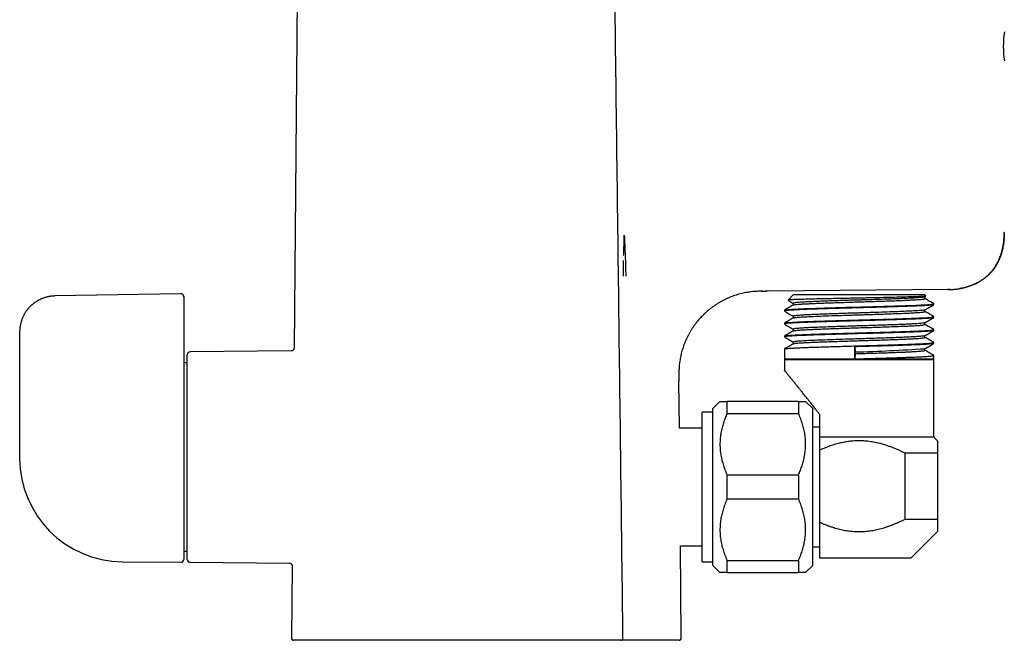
# Model space of a CAD drawing. Header units: millimetres. Extents: x 8 to 823, y 12 to 829.
# Tile 12 of 22: x 155 to 293, y 491 to 578. Entities that reach past the tile are written whole.
import ezdxf

# ---------------------------------------------------------------- set-up
doc = ezdxf.new("R2010")
doc.units = ezdxf.units.MM

msp = doc.modelspace()

# ---------------------------------------------------------------- linework, layer by layer
at = {"color": 7, "linetype": 'Continuous', "lineweight": 30}
for p, q in [((193.48, 584.2), (193.03, 532.23)), ((292.55, 548.44), (292.52, 548.44)), ((239.2, 542.34), (239.2, 544.51)), ((177.17, 539.86), (159.49, 539.55)), ((259.49, 540.22), (259.11, 540.22)), ((284.64, 540.44), (259.49, 540.22)), ((263.05, 539.76), (262.26, 538.98)), ((263.05, 539.76), (272.22, 539.76)), ((272.22, 539.76), (281.4, 539.76)), ((281.59, 539.57), (281.4, 539.76)), ((285, 540.45), (284.64, 540.44)), ((177.57, 539.46), (177.57, 537.44)), ((263, 538.53), (263, 538.28)), ((281.43, 539.41), (281.58, 539.5)), ((281.45, 539.18), (281.45, 539.43)), ((282.7, 538.46), (282.65, 538.49)), ((282.7, 538.34), (282.7, 538.46)), ((177.57, 537.44), (177.57, 533.07)), ((261.75, 537.55), (261.75, 537.43)), ((281.45, 537.37), (281.45, 537.61)), ((261.75, 535.74), (261.75, 535.62)), ((263, 536.71), (263, 536.47)), ((281.45, 535.55), (281.45, 535.8)), ((282.7, 536.53), (282.7, 536.65)), ((154.57, 534.55), (154.57, 524.18)), ((263, 534.9), (263, 534.65)), ((282.7, 534.71), (282.7, 534.83)), ((261.75, 533.93), (261.75, 533.81)), ((263, 533.09), (263, 532.84)), ((281.45, 533.74), (281.45, 533.98)), ((282.7, 532.9), (282.7, 533.02)), ((178.07, 502.61), (178.07, 531.31)), ((192.63, 531.84), (178.47, 531.71)), ((193.03, 532.23), (193.03, 532.23)), ((261.75, 532.11), (261.75, 530.81)), ((271.61, 530.76), (271.61, 532.43)), ((271.61, 532.43), (271.68, 531.71)), ((271.68, 531.46), (271.61, 530.74)), ((271.68, 531.46), (271.68, 531.71)), ((281.45, 531.93), (281.45, 532.17)), ((177.57, 530.78), (177.57, 502.61)), ((178.07, 530.16), (177.57, 530.16)), ((261.75, 530.76), (261.75, 530.66)), ((261.75, 530.76), (271.61, 530.76)), ((261.75, 530.66), (261.75, 529.14)), ((261.75, 530.66), (272.22, 530.66)), ((271.61, 530.74), (271.61, 530.76)), ((271.61, 530.76), (271.61, 530.76)), ((272.22, 530.66), (282.7, 530.66)), ((272.56, 530.76), (272.61, 530.76)), ((272.61, 530.76), (282.7, 530.76)), ((282.7, 530.81), (282.7, 531.2)), ((282.7, 530.66), (282.7, 530.76)), ((282.7, 519.76), (282.7, 530.66)), ((247.04, 521.01), (246.98, 527.61)), ((252.72, 524.76), (251.72, 523.76)), ((253.72, 523.09), (253.72, 524.76)), ((263.72, 524.76), (253.72, 524.76)), ((263.72, 524.76), (263.72, 523.09)), ((265.72, 523.76), (264.72, 524.76)), ((251.72, 523.24), (250.22, 523.24)), ((250.22, 522.44), (250.22, 523.24)), ((251.72, 512.76), (251.72, 523.76)), ((253.72, 523.09), (263.72, 523.09)), ((265.72, 512.76), (265.72, 523.76)), ((250.22, 502.28), (250.22, 522.44)), ((266.72, 519.76), (266.72, 522.9)), ((250.22, 521.01), (247.04, 521.01)), ((266.72, 521.16), (265.72, 521.16)), ((282.7, 519.76), (266.72, 519.76)), ((283.22, 519.24), (282.7, 519.76)), ((266.72, 507.81), (266.72, 517.94)), ((154.57, 516.97), (154.57, 516.79)), ((283.22, 517.49), (278.67, 517.49)), ((278.67, 508.26), (278.67, 517.49)), ((283.22, 517.49), (283.22, 508.26)), ((263.72, 514.43), (253.72, 514.43)), ((253.72, 511.09), (253.72, 514.43)), ((263.72, 514.43), (263.72, 511.09)), ((251.72, 501.76), (251.72, 512.76)), ((265.72, 501.76), (265.72, 512.76)), ((253.72, 511.09), (263.72, 511.09)), ((278.67, 508.26), (283.22, 508.26)), ((279.47, 502.76), (283.22, 506.51)), ((177.57, 503.76), (178.07, 503.76)), ((247.18, 504.51), (250.22, 504.51)), ((247.29, 491.56), (247.18, 504.51)), ((265.72, 504.36), (266.72, 504.36)), ((263.72, 502.43), (253.72, 502.43)), ((253.72, 500.76), (253.72, 502.43)), ((263.72, 502.43), (263.72, 500.76)), ((279.47, 502.76), (266.72, 502.76)), ((168.95, 502.29), (168.95, 502.29)), ((168.99, 502.29), (177.17, 502.21)), ((178.47, 502.21), (192.37, 502.09)), ((192.76, 501.69), (192.67, 491.56)), ((192.76, 501.69), (192.76, 501.69)), ((250.22, 502.28), (251.72, 502.28)), ((251.72, 501.76), (252.72, 500.76)), ((264.72, 500.76), (265.72, 501.76)), ((253.72, 500.76), (263.72, 500.76)), ((239.13, 491.57), (239.13, 491.57)), ((238.8, 491.26), (192.97, 491.26)), ((239.91, 491.26), (238.84, 491.26)), ((246.99, 491.26), (239.91, 491.26))]:
    msp.add_line(p, q, dxfattribs=at)
at = {"color": 7, "linetype": 'Continuous', "lineweight": 30, "flags": 128}
msp.add_lwpolyline([(154.57, 524.18), (154.57, 520.14), (154.57, 516.96)], dxfattribs=at)
at = {"color": 7, "linetype": 'Continuous', "lineweight": 30}
for centre, radius, start, end in [((306.48, 574.56), 14.05, 171.6121, 188.3895), ((178.47, 531.31), 0.4, 90.5, 180), ((265.19, 775.8), 244.18, 271.5249, 273.8145), ((169.07, 516.79), 14.5, 180, 269.5), ((177.17, 502.61), 0.4, 269.5, 0), ((178.47, 502.61), 0.4, 180, 269.5), ((192.97, 491.56), 0.3, 179.5, 270), ((246.99, 491.56), 0.3, 270, 0.5)]:
    msp.add_arc(centre, radius, start, end, dxfattribs=at)
for points, knots in [([(239.13, 491.57), (238.94, 506.79), (238.56, 537.67), (238.17, 568.55), (237.97, 584.21)], [0, 0, 0, 0, 0.493069, 1, 1, 1, 1]), ([(239.22, 545.22), (239.23, 545.49), (239.25, 546.02), (239.28, 546.68), (239.3, 547.18), (239.31, 547.52), (239.31, 547.79), (239.31, 547.96), (239.31, 548.04), (239.31, 548.08), (239.31, 548.1)], [0, 0, 0, 0, 0.28, 0.560001, 0.6832, 0.806399, 0.914815, 0.962519, 0.983508, 1, 1, 1, 1]), ([(239.31, 548.1), (239.35, 547.13), (239.42, 545.7), (239.49, 543.78), (239.51, 542.83), (239.52, 542.35)], [0, 0, 0, 0, 0.502066, 0.750958, 1, 1, 1, 1]), ([(284.67, 540.44), (284.67, 540.44), (284.68, 540.44), (284.69, 540.44), (284.71, 540.44), (284.73, 540.44), (284.75, 540.44), (284.76, 540.44), (284.78, 540.44), (284.81, 540.44), (284.83, 540.45), (284.86, 540.45), (284.9, 540.45), (284.94, 540.45), (285, 540.45), (285.09, 540.45), (285.2, 540.46), (285.33, 540.47), (285.47, 540.48), (285.62, 540.49), (285.8, 540.51), (285.99, 540.53), (286.17, 540.56), (286.36, 540.59), (286.54, 540.62), (286.75, 540.67), (286.99, 540.72), (287.25, 540.79), (287.52, 540.87), (287.78, 540.96), (288.04, 541.05), (288.28, 541.15), (288.52, 541.26), (288.76, 541.38), (288.96, 541.49), (289.12, 541.59), (289.26, 541.67), (289.4, 541.76), (289.54, 541.85), (289.67, 541.95), (289.81, 542.06), (289.95, 542.17), (290.09, 542.29), (290.23, 542.41), (290.37, 542.54), (290.51, 542.68), (290.65, 542.84), (290.8, 543), (290.94, 543.18), (291.08, 543.36), (291.21, 543.55), (291.34, 543.74), (291.46, 543.95), (291.58, 544.16), (291.7, 544.39), (291.81, 544.62), (291.92, 544.87), (292.02, 545.13), (292.11, 545.39), (292.19, 545.64), (292.26, 545.89), (292.32, 546.15), (292.38, 546.42), (292.43, 546.69), (292.47, 546.98), (292.5, 547.26), (292.53, 547.54), (292.55, 547.84), (292.56, 548.14), (292.56, 548.34), (292.56, 548.44)], [0, 0, 0, 0, 0.001372, 0.006265, 0.010502, 0.013268, 0.015704, 0.017843, 0.019734, 0.021452, 0.023662, 0.026043, 0.028662, 0.032054, 0.035774, 0.043233, 0.05173, 0.062676, 0.073347, 0.083692, 0.099392, 0.114297, 0.128551, 0.142981, 0.15772, 0.172763, 0.19345, 0.214663, 0.236367, 0.25801, 0.279371, 0.300085, 0.320548, 0.34077, 0.360763, 0.37363, 0.38641, 0.399105, 0.41172, 0.424545, 0.438253, 0.452871, 0.466409, 0.480647, 0.495589, 0.511239, 0.527607, 0.544699, 0.56253, 0.581112, 0.598414, 0.616346, 0.634924, 0.654164, 0.674084, 0.694331, 0.715272, 0.736928, 0.75932, 0.778912, 0.799062, 0.819783, 0.841086, 0.862983, 0.885487, 0.907267, 0.929603, 0.9525, 0.975965, 1, 1, 1, 1]), ([(292.57, 548.44), (292.57, 548.21), (292.56, 547.74), (292.5, 547.05), (292.39, 546.38), (292.23, 545.73), (292.03, 545.11), (291.86, 544.71), (291.77, 544.51)], [0, 0, 0, 0, 0.174169, 0.345344, 0.513431, 0.678452, 0.840552, 1, 1, 1, 1]), ([(291.77, 544.51), (291.73, 544.42), (291.64, 544.24), (291.49, 543.98), (291.34, 543.73), (291.18, 543.48), (291, 543.25), (290.82, 543.02), (290.63, 542.8), (290.43, 542.59), (290.22, 542.39), (290.01, 542.2), (289.78, 542.02), (289.54, 541.84), (289.29, 541.68), (289.04, 541.53), (288.77, 541.38), (288.5, 541.25), (288.23, 541.13), (287.94, 541.01), (287.65, 540.91), (287.36, 540.82), (287.05, 540.74), (286.75, 540.66), (286.51, 540.62), (286.38, 540.6), (286.36, 540.59)], [0, 0, 0, 0, 0.0430852, 0.0859096, 0.1285054, 0.1709074, 0.2131526, 0.2545288, 0.2958297, 0.3370947, 0.3783634, 0.4205191, 0.4627616, 0.5051313, 0.547667, 0.5904057, 0.6333817, 0.6766266, 0.7201691, 0.7640342, 0.8082437, 0.8528158, 0.8977649, 0.9431017, 0.9888335, 1, 1, 1, 1]), ([(177.57, 539.45), (177.57, 539.47), (177.57, 539.5), (177.56, 539.55), (177.55, 539.58), (177.54, 539.62), (177.52, 539.65), (177.5, 539.69), (177.48, 539.71), (177.46, 539.73), (177.44, 539.76), (177.4, 539.78), (177.36, 539.81), (177.3, 539.84), (177.24, 539.85), (177.19, 539.85), (177.17, 539.86)], [0, 0, 0, 0, 0.084441, 0.154041, 0.206534, 0.248534, 0.332193, 0.410315, 0.445412, 0.482285, 0.534042, 0.601289, 0.683346, 0.778823, 0.88544, 1, 1, 1, 1]), ([(258.69, 540.22), (258.56, 540.22), (258.3, 540.22), (257.9, 540.2), (257.51, 540.18), (257.11, 540.14), (256.73, 540.08), (256.34, 540.02), (255.96, 539.94), (255.57, 539.85), (255.19, 539.74), (254.81, 539.62), (254.44, 539.49), (254.07, 539.34), (253.7, 539.18), (253.34, 539.01), (252.99, 538.83), (252.64, 538.63), (252.3, 538.43), (251.97, 538.21), (251.64, 537.98), (251.33, 537.73), (251.03, 537.49), (250.75, 537.24), (250.48, 536.99), (250.22, 536.74), (249.97, 536.47), (249.73, 536.2), (249.49, 535.91), (249.25, 535.6), (249.02, 535.28), (248.8, 534.95), (248.59, 534.61), (248.39, 534.26), (248.2, 533.91), (248.03, 533.56), (247.88, 533.22), (247.74, 532.88), (247.62, 532.54), (247.5, 532.2), (247.4, 531.85), (247.3, 531.49), (247.22, 531.14), (247.15, 530.78), (247.09, 530.42), (247.04, 530.06), (247, 529.7), (246.98, 529.36), (246.97, 529.04), (246.97, 528.76), (246.97, 528.47), (246.97, 528.18), (246.98, 527.9), (246.98, 527.71), (246.98, 527.61)], [0, 0, 0, 0, 0.020461, 0.040937, 0.061412, 0.081521, 0.10163, 0.12174, 0.14185, 0.162371, 0.182892, 0.203412, 0.223931, 0.24445, 0.264968, 0.285487, 0.306006, 0.326526, 0.347046, 0.367566, 0.388086, 0.408606, 0.429124, 0.447932, 0.466739, 0.485545, 0.504351, 0.523158, 0.541965, 0.562484, 0.583004, 0.603524, 0.624044, 0.644564, 0.665084, 0.685603, 0.704412, 0.723222, 0.742031, 0.760841, 0.779652, 0.798463, 0.817274, 0.836084, 0.854894, 0.873703, 0.892512, 0.911327, 0.926105, 0.940877, 0.955653, 0.970435, 0.985218, 1, 1, 1, 1]), ([(258.48, 540.22), (258.51, 540.22), (258.58, 540.22), (258.7, 540.22), (258.82, 540.22), (258.97, 540.22), (259.08, 540.22), (259.14, 540.22)], [0, 0, 0, 0, 0.167157, 0.333492, 0.500073, 0.750311, 1, 1, 1, 1]), ([(159.49, 539.55), (159.41, 539.54), (159.27, 539.54), (159.06, 539.52), (158.86, 539.5), (158.66, 539.46), (158.47, 539.42), (158.28, 539.38), (158.09, 539.32), (157.9, 539.25), (157.71, 539.18), (157.54, 539.11), (157.38, 539.03), (157.22, 538.95), (157.06, 538.87), (156.93, 538.79), (156.8, 538.7), (156.69, 538.63), (156.58, 538.55), (156.49, 538.48), (156.4, 538.41), (156.31, 538.33), (156.2, 538.24), (156.1, 538.14), (155.98, 538.03), (155.86, 537.9), (155.74, 537.76), (155.62, 537.61), (155.5, 537.45), (155.38, 537.27), (155.27, 537.09), (155.17, 536.91), (155.09, 536.75), (155, 536.57), (154.93, 536.38), (154.85, 536.19), (154.79, 535.99), (154.73, 535.8), (154.69, 535.61), (154.65, 535.41), (154.62, 535.2), (154.59, 534.99), (154.58, 534.77), (154.58, 534.62), (154.57, 534.55)], [0, 0, 0, 0, 0.0281107, 0.0553536, 0.0817425, 0.1072863, 0.1319906, 0.1558581, 0.1833952, 0.2097281, 0.2348545, 0.2587711, 0.2814741, 0.3054558, 0.3279053, 0.3488177, 0.3681882, 0.3860127, 0.4020099, 0.4165081, 0.430842, 0.4466565, 0.4642905, 0.4834787, 0.5042242, 0.5264993, 0.5503068, 0.5751912, 0.6015762, 0.6294759, 0.6589063, 0.6822324, 0.7064549, 0.7315819, 0.757622, 0.7845838, 0.8124766, 0.8371334, 0.8624876, 0.8885462, 0.9153171, 0.9428091, 0.9710326, 1, 1, 1, 1]), ([(282.68, 538.33), (282.68, 538.33), (282.69, 538.31), (282.47, 538.28), (281.99, 538.23), (281.23, 538.18), (280.24, 538.14), (279.05, 538.09), (277.67, 538.04), (276.15, 538), (274.53, 537.95), (272.84, 537.9), (271.14, 537.86), (269.46, 537.81), (267.85, 537.76), (266.35, 537.72), (265.01, 537.67), (263.85, 537.62), (262.92, 537.57), (262.25, 537.53), (261.82, 537.48), (261.77, 537.45), (261.75, 537.43)], [0, 0, 0, 0, 0.005115, 0.056781, 0.108535, 0.160379, 0.212312, 0.264335, 0.316446, 0.368647, 0.420937, 0.473316, 0.525785, 0.578342, 0.630989, 0.683725, 0.736551, 0.789465, 0.842469, 0.895562, 0.948744, 1, 1, 1, 1]), ([(263.02, 538.29), (262.81, 538.17), (262.38, 537.93), (261.96, 537.68), (261.75, 537.56)], [0, 0, 0, 0, 0.499969, 1, 1, 1, 1]), ([(261.77, 537.57), (261.77, 537.57), (261.78, 537.58), (261.94, 537.61), (262.26, 537.65), (262.73, 537.68), (263.32, 537.71), (264.01, 537.75), (264.81, 537.78), (265.68, 537.81), (266.61, 537.84), (267.6, 537.88), (268.62, 537.91), (269.66, 537.94), (270.71, 537.97), (271.87, 538), (273.13, 538.03), (274.45, 538.07), (275.71, 538.1), (276.88, 538.14), (277.95, 538.17), (279.07, 538.21), (280.17, 538.25), (281.15, 538.3), (281.88, 538.34), (282.37, 538.38), (282.66, 538.42), (282.69, 538.45), (282.7, 538.46)], [0, 0, 0, 0, 0.01076, 0.050235, 0.089116, 0.127405, 0.1651, 0.202203, 0.238713, 0.27463, 0.309954, 0.344685, 0.378823, 0.412368, 0.44532, 0.477679, 0.519888, 0.561044, 0.601146, 0.640194, 0.678188, 0.715129, 0.768529, 0.819561, 0.868225, 0.91452, 0.958445, 1, 1, 1, 1]), ([(262.25, 538.95), (262.3, 538.92), (262.55, 538.78), (262.79, 538.64), (263, 538.52)], [0, 0, 0, 0, 0.174608, 1, 1, 1, 1]), ([(281.55, 539.54), (281.56, 539.53), (281.56, 539.51), (281.08, 539.48), (280.15, 539.44), (278.78, 539.4), (277.09, 539.35), (275.58, 539.32), (274.44, 539.3), (273.74, 539.28), (273.03, 539.27), (272.46, 539.25), (272.05, 539.25), (271.63, 539.24), (270.93, 539.22), (269.87, 539.2), (268.68, 539.18), (267.44, 539.15), (266.22, 539.13), (265, 539.1), (264.2, 539.07), (263.72, 539.06), (263.52, 539.05), (263.32, 539.04), (263.15, 539.04), (262.77, 539.02), (262.35, 538.99), (262.3, 538.97), (262.28, 538.96)], [0, 0, 0, 0, 0.031326, 0.101444, 0.171866, 0.242598, 0.313647, 0.385017, 0.408924, 0.432867, 0.456847, 0.480864, 0.489362, 0.498195, 0.523649, 0.559523, 0.605873, 0.647575, 0.695256, 0.748959, 0.808735, 0.822378, 0.836032, 0.849696, 0.863371, 0.877056, 0.945519, 1, 1, 1, 1]), ([(281.43, 539.42), (281.43, 539.42), (281.43, 539.4), (281.28, 539.37), (280.99, 539.34), (280.57, 539.3), (280.06, 539.27), (279.42, 539.24), (278.64, 539.2), (277.72, 539.16), (276.64, 539.12), (275.43, 539.08), (274.25, 539.04), (273.31, 539.01), (272.63, 538.99), (271.94, 538.97), (271.14, 538.95), (270.12, 538.91), (269.08, 538.88), (268.05, 538.85), (267.07, 538.81), (266.1, 538.77), (265.16, 538.73), (264.32, 538.69), (263.63, 538.64), (263.15, 538.59), (262.98, 538.55), (263, 538.53), (263, 538.53)], [0, 0, 0, 0, 0.0071327, 0.0487733, 0.088847, 0.1273535, 0.1642925, 0.1996638, 0.2443711, 0.2862933, 0.3254297, 0.3788757, 0.4260601, 0.4540464, 0.4792437, 0.497538, 0.5274259, 0.5635834, 0.6060071, 0.641949, 0.6814162, 0.7244075, 0.7709216, 0.8209571, 0.8745126, 0.9315865, 0.9921771, 1, 1, 1, 1]), ([(263.01, 538.29), (263.01, 538.29), (263.02, 538.3), (263.13, 538.32), (263.35, 538.36), (263.69, 538.39), (264.14, 538.42), (264.68, 538.45), (265.32, 538.48), (266.04, 538.52), (266.84, 538.55), (267.7, 538.58), (268.62, 538.61), (269.58, 538.64), (270.57, 538.68), (271.59, 538.71), (272.61, 538.74), (273.63, 538.77), (274.63, 538.8), (275.6, 538.84), (276.53, 538.87), (277.41, 538.9), (278.22, 538.93), (278.96, 538.96), (279.62, 539), (280.19, 539.03), (280.66, 539.06), (281.03, 539.09), (281.28, 539.12), (281.43, 539.15), (281.44, 539.17), (281.44, 539.18)], [0, 0, 0, 0, 0.0031579, 0.0389951, 0.0748322, 0.1106693, 0.1465064, 0.1823435, 0.2181807, 0.2540178, 0.2898549, 0.325692, 0.3615291, 0.3973663, 0.4332034, 0.4690405, 0.5048826, 0.5407329, 0.5765831, 0.6124333, 0.6482836, 0.6841338, 0.719984, 0.7558342, 0.7916845, 0.8275347, 0.8633849, 0.8992351, 0.9350853, 0.9709355, 1, 1, 1, 1]), ([(281.43, 537.6), (281.58, 537.68), (282, 537.93), (282.42, 538.17), (282.7, 538.33)], [0, 0, 0, 0, 0.343747, 1, 1, 1, 1]), ([(282.65, 538.5), (282.48, 538.59), (282.08, 538.83), (281.68, 539.06), (281.45, 539.19)], [0, 0, 0, 0, 0.4233083, 1, 1, 1, 1]), ([(261.78, 537.41), (261.98, 537.29), (262.39, 537.06), (262.79, 536.82), (263, 536.71)], [0, 0, 0, 0, 0.496939, 1, 1, 1, 1]), ([(281.42, 537.6), (281.42, 537.6), (281.42, 537.58), (281.17, 537.55), (280.66, 537.5), (279.87, 537.45), (278.85, 537.4), (277.61, 537.35), (276.18, 537.29), (274.92, 537.25), (273.93, 537.22), (273.25, 537.2), (272.61, 537.18), (272.07, 537.16), (271.42, 537.14), (270.63, 537.12), (269.65, 537.09), (268.71, 537.05), (267.8, 537.02), (266.95, 536.99), (266.16, 536.96), (265.44, 536.93), (264.8, 536.9), (264.25, 536.87), (263.79, 536.83), (263.43, 536.8), (263.18, 536.77), (263.02, 536.74), (263.01, 536.72), (263, 536.71)], [0, 0, 0, 0, 0.013012, 0.066684, 0.121236, 0.176668, 0.232979, 0.29017, 0.34824, 0.407189, 0.431043, 0.455038, 0.479175, 0.498253, 0.512289, 0.547365, 0.582441, 0.617518, 0.652594, 0.68767, 0.722746, 0.757822, 0.792898, 0.827974, 0.86305, 0.898127, 0.933203, 0.968279, 1, 1, 1, 1]), ([(263.02, 536.48), (263.07, 536.49), (263.18, 536.53), (263.73, 536.58), (264.57, 536.63), (265.73, 536.69), (267.15, 536.75), (268.8, 536.81), (270.25, 536.85), (271.38, 536.89), (272.04, 536.91), (272.58, 536.92), (273, 536.94), (273.61, 536.96), (274.41, 536.98), (275.39, 537.01), (276.33, 537.05), (277.22, 537.08), (278.05, 537.11), (278.81, 537.14), (279.48, 537.17), (280.07, 537.21), (280.56, 537.24), (280.95, 537.27), (281.24, 537.3), (281.4, 537.33), (281.47, 537.36), (281.45, 537.37), (281.45, 537.37)], [0, 0, 0, 0, 0.055372, 0.11578, 0.1773, 0.239932, 0.303676, 0.36853, 0.434496, 0.461233, 0.488149, 0.503857, 0.518205, 0.532553, 0.568407, 0.604261, 0.640115, 0.675969, 0.711823, 0.747677, 0.783531, 0.819385, 0.855239, 0.891093, 0.926948, 0.962802, 0.998656, 1, 1, 1, 1]), ([(282.7, 536.66), (282.47, 536.79), (282.06, 537.03), (281.64, 537.27), (281.45, 537.38)], [0, 0, 0, 0, 0.540171, 1, 1, 1, 1]), ([(282.67, 536.51), (282.67, 536.51), (282.68, 536.49), (282.44, 536.46), (281.92, 536.41), (281.19, 536.37), (280.37, 536.33), (279.52, 536.3), (278.55, 536.26), (277.45, 536.23), (276.25, 536.19), (275.06, 536.15), (273.92, 536.12), (272.86, 536.09), (271.77, 536.06), (270.67, 536.03), (269.58, 536), (268.49, 535.97), (267.44, 535.94), (266.42, 535.91), (265.47, 535.87), (264.59, 535.84), (263.8, 535.81), (263.12, 535.77), (262.56, 535.74), (262.13, 535.7), (261.86, 535.67), (261.73, 535.64), (261.76, 535.62), (261.76, 535.62)], [0, 0, 0, 0, 0.010389, 0.060639, 0.113029, 0.167559, 0.205127, 0.243649, 0.283122, 0.323549, 0.364927, 0.407259, 0.439642, 0.472562, 0.506018, 0.54001, 0.574539, 0.609603, 0.645203, 0.681339, 0.718012, 0.75522, 0.792964, 0.831244, 0.87006, 0.909412, 0.949299, 0.989723, 1, 1, 1, 1]), ([(263.02, 536.48), (262.81, 536.36), (262.38, 536.11), (261.96, 535.87), (261.75, 535.75)], [0, 0, 0, 0, 0.499969, 1, 1, 1, 1]), ([(261.76, 535.74), (261.76, 535.74), (261.75, 535.76), (261.86, 535.78), (262.08, 535.81), (262.42, 535.84), (262.86, 535.87), (263.41, 535.9), (264.05, 535.93), (264.78, 535.96), (265.58, 535.99), (266.47, 536.02), (267.41, 536.05), (268.41, 536.08), (269.44, 536.11), (270.51, 536.14), (271.6, 536.17), (272.69, 536.2), (273.78, 536.23), (274.85, 536.26), (275.89, 536.29), (276.9, 536.32), (277.85, 536.36), (278.74, 536.39), (279.56, 536.42), (280.3, 536.45), (280.96, 536.48), (281.51, 536.51), (281.97, 536.54), (282.32, 536.57), (282.56, 536.6), (282.69, 536.62), (282.69, 536.64), (282.69, 536.65)], [0, 0, 0, 0, 0.016688, 0.049855, 0.083022, 0.116189, 0.149356, 0.182523, 0.215689, 0.248856, 0.282023, 0.31519, 0.348357, 0.381523, 0.41469, 0.447857, 0.481024, 0.514191, 0.547358, 0.580524, 0.613691, 0.646858, 0.680025, 0.713192, 0.746359, 0.779525, 0.812692, 0.845859, 0.879026, 0.912193, 0.94536, 0.978526, 1, 1, 1, 1]), ([(261.77, 535.6), (262.02, 535.46), (262.43, 535.22), (262.84, 534.98), (263, 534.89)], [0, 0, 0, 0, 0.606863, 1, 1, 1, 1]), ([(281.43, 535.79), (281.42, 535.78), (281.39, 535.77), (281.23, 535.74), (280.96, 535.71), (280.58, 535.68), (280.1, 535.65), (279.54, 535.62), (278.88, 535.58), (278.15, 535.55), (277.35, 535.52), (276.49, 535.49), (275.57, 535.46), (274.62, 535.43), (273.81, 535.4), (273.15, 535.38), (272.64, 535.37), (272.04, 535.35), (271.12, 535.32), (269.91, 535.28), (268.53, 535.23), (267.25, 535.19), (266.11, 535.14), (265.13, 535.1), (264.31, 535.06), (263.69, 535.01), (263.26, 534.97), (263.02, 534.93), (263.02, 534.91), (263.01, 534.9)], [0, 0, 0, 0, 0.020585, 0.055657, 0.09073, 0.125802, 0.160875, 0.195947, 0.231019, 0.266092, 0.301164, 0.336237, 0.371309, 0.406382, 0.441454, 0.458997, 0.47654, 0.495393, 0.521509, 0.573253, 0.6244, 0.674951, 0.724906, 0.774265, 0.823027, 0.871193, 0.918762, 0.965735, 1, 1, 1, 1]), ([(263.02, 534.66), (263.03, 534.67), (263.06, 534.68), (263.23, 534.71), (263.52, 534.74), (263.92, 534.78), (264.42, 534.81), (265.02, 534.84), (265.7, 534.87), (266.47, 534.9), (267.3, 534.94), (268.2, 534.97), (269.14, 535), (270.12, 535.03), (271.13, 535.07), (271.83, 535.09), (272.19, 535.1), (272.22, 535.1), (272.22, 535.1), (272.22, 535.1), (272.22, 535.1), (272.39, 535.11), (272.81, 535.12), (273.54, 535.14), (274.48, 535.17), (275.59, 535.21), (276.71, 535.25), (277.8, 535.29), (278.8, 535.33), (279.74, 535.37), (280.55, 535.42), (281.16, 535.48), (281.43, 535.52), (281.44, 535.55), (281.44, 535.55)], [0, 0, 0, 0, 0.022764, 0.058613, 0.094463, 0.130313, 0.166163, 0.202013, 0.237864, 0.273714, 0.309564, 0.345414, 0.381264, 0.417114, 0.452964, 0.488814, 0.491056, 0.491336, 0.491406, 0.491424, 0.491432, 0.491434, 0.508704, 0.535774, 0.568508, 0.609169, 0.657751, 0.699404, 0.745513, 0.796075, 0.851088, 0.910551, 0.974459, 1, 1, 1, 1]), ([(281.43, 535.79), (281.64, 535.91), (282.06, 536.15), (282.47, 536.39), (282.68, 536.51)], [0, 0, 0, 0, 0.508844, 1, 1, 1, 1]), ([(282.7, 534.84), (282.49, 534.96), (282.07, 535.2), (281.66, 535.44), (281.45, 535.56)], [0, 0, 0, 0, 0.508443, 1, 1, 1, 1]), ([(263.02, 534.67), (262.81, 534.54), (262.38, 534.3), (261.96, 534.06), (261.75, 533.93)], [0, 0, 0, 0, 0.4999691, 1, 1, 1, 1]), ([(261.77, 533.94), (261.77, 533.94), (261.78, 533.96), (261.92, 533.98), (262.18, 534.01), (262.55, 534.04), (263.02, 534.07), (263.6, 534.1), (264.27, 534.13), (265.02, 534.16), (265.85, 534.19), (266.75, 534.22), (267.72, 534.25), (268.73, 534.28), (269.77, 534.31), (270.85, 534.34), (271.94, 534.37), (273.03, 534.4), (274.11, 534.43), (275.18, 534.46), (276.21, 534.49), (277.2, 534.52), (278.13, 534.55), (279, 534.58), (279.8, 534.61), (280.51, 534.64), (281.14, 534.67), (281.67, 534.7), (282.09, 534.73), (282.41, 534.76), (282.61, 534.79), (282.71, 534.82), (282.69, 534.83), (282.69, 534.83)], [0, 0, 0, 0, 0.012225, 0.04589, 0.079554, 0.113219, 0.146883, 0.180548, 0.214213, 0.247877, 0.281542, 0.315206, 0.348871, 0.382535, 0.4162, 0.449864, 0.483529, 0.517193, 0.550858, 0.584523, 0.618187, 0.651852, 0.685516, 0.719181, 0.752845, 0.78651, 0.820174, 0.853839, 0.887503, 0.921168, 0.954832, 0.988497, 1, 1, 1, 1]), ([(282.67, 534.7), (282.67, 534.7), (282.66, 534.68), (282.46, 534.65), (282.07, 534.61), (281.49, 534.57), (280.77, 534.53), (279.92, 534.5), (278.96, 534.46), (277.92, 534.43), (276.8, 534.39), (275.64, 534.36), (274.45, 534.32), (273.25, 534.29), (272.06, 534.26), (270.89, 534.22), (269.76, 534.19), (268.68, 534.16), (267.66, 534.13), (266.6, 534.1), (265.55, 534.06), (264.55, 534.02), (263.7, 533.99), (263, 533.95), (262.47, 533.92), (262.03, 533.88), (261.76, 533.84), (261.78, 533.82), (261.78, 533.81)], [0, 0, 0, 0, 0.013599, 0.057544, 0.100834, 0.14347, 0.18545, 0.226776, 0.267447, 0.307464, 0.346825, 0.385532, 0.423584, 0.460981, 0.497722, 0.533809, 0.569241, 0.604017, 0.638138, 0.671604, 0.715192, 0.757616, 0.798876, 0.838972, 0.877904, 0.915671, 0.970103, 1, 1, 1, 1]), ([(281.43, 533.97), (281.64, 534.09), (282.06, 534.33), (282.47, 534.57), (282.67, 534.69)], [0, 0, 0, 0, 0.509321, 1, 1, 1, 1]), ([(177.57, 533.07), (177.57, 533.01), (177.57, 532.89), (177.57, 532.71), (177.57, 532.53), (177.57, 532.35), (177.57, 532.18), (177.57, 532.01), (177.57, 531.84), (177.57, 531.68), (177.57, 531.54), (177.57, 531.41), (177.57, 531.3), (177.57, 531.2), (177.57, 531.1), (177.57, 531.02), (177.57, 530.94), (177.57, 530.87), (177.57, 530.82), (177.57, 530.79), (177.57, 530.78)], [0, 0, 0, 0, 0.062572, 0.125295, 0.188057, 0.250761, 0.313333, 0.374739, 0.43637, 0.498031, 0.55956, 0.608647, 0.657998, 0.707478, 0.75692, 0.806199, 0.854574, 0.903115, 0.951647, 1, 1, 1, 1]), ([(261.75, 533.8), (261.96, 533.68), (262.38, 533.44), (262.79, 533.2), (263, 533.08)], [0, 0, 0, 0, 0.508386, 1, 1, 1, 1]), ([(263.02, 532.85), (262.81, 532.73), (262.38, 532.49), (261.96, 532.24), (261.75, 532.12)], [0, 0, 0, 0, 0.4999688, 1, 1, 1, 1]), ([(261.77, 532.12), (261.78, 532.13), (261.81, 532.15), (261.99, 532.17), (262.28, 532.2), (262.68, 532.23), (263.19, 532.26), (263.79, 532.29), (264.49, 532.32), (265.27, 532.35), (266.12, 532.38), (267.05, 532.41), (268.02, 532.44), (269.05, 532.47), (270.1, 532.5), (271.18, 532.53), (272.28, 532.56), (273.37, 532.6), (274.45, 532.63), (275.5, 532.66), (276.52, 532.69), (277.49, 532.72), (278.41, 532.75), (279.26, 532.78), (280.03, 532.81), (280.72, 532.84), (281.31, 532.87), (281.81, 532.9), (282.2, 532.93), (282.49, 532.96), (282.65, 532.99), (282.72, 533.01), (282.7, 533.02), (282.7, 533.02)], [0, 0, 0, 0, 0.022531, 0.056205, 0.089879, 0.123554, 0.157228, 0.190902, 0.224577, 0.258251, 0.291926, 0.3256, 0.359274, 0.392949, 0.426623, 0.460298, 0.493972, 0.527646, 0.561321, 0.594995, 0.62867, 0.662344, 0.696018, 0.729693, 0.763367, 0.797042, 0.830716, 0.86439, 0.898065, 0.931739, 0.965414, 0.999088, 1, 1, 1, 1]), ([(281.4, 533.98), (281.39, 533.97), (281.36, 533.94), (280.98, 533.9), (280.35, 533.85), (279.51, 533.8), (278.54, 533.76), (277.47, 533.71), (276.35, 533.67), (275.21, 533.63), (274.08, 533.6), (273.16, 533.57), (272.58, 533.55), (272.35, 533.54), (272.27, 533.54), (272.24, 533.54), (272.23, 533.54), (272.23, 533.54), (272.22, 533.54), (272.22, 533.54), (272.22, 533.54), (272.22, 533.54), (271.89, 533.53), (270.94, 533.5), (269.42, 533.45), (267.77, 533.39), (266.31, 533.34), (265.08, 533.29), (264.11, 533.23), (263.44, 533.18), (263.05, 533.13), (263.03, 533.1), (263.02, 533.09)], [0, 0, 0, 0, 0.033482, 0.09098, 0.146095, 0.198824, 0.249167, 0.297124, 0.342694, 0.385876, 0.42667, 0.465074, 0.483388, 0.487874, 0.490102, 0.491213, 0.491352, 0.491387, 0.491404, 0.491413, 0.491415, 0.491415, 0.491416, 0.527075, 0.59091, 0.65372, 0.715502, 0.776259, 0.835989, 0.894692, 0.952368, 1, 1, 1, 1]), ([(263.02, 532.85), (263.03, 532.86), (263.04, 532.87), (263.18, 532.9), (263.45, 532.93), (263.82, 532.96), (264.3, 532.99), (264.87, 533.02), (265.54, 533.05), (266.28, 533.09), (267.1, 533.12), (267.98, 533.15), (268.92, 533.18), (269.89, 533.21), (270.89, 533.24), (271.91, 533.28), (272.94, 533.31), (273.95, 533.34), (274.94, 533.37), (275.9, 533.4), (276.82, 533.44), (277.67, 533.47), (278.47, 533.5), (279.18, 533.53), (279.81, 533.56), (280.35, 533.59), (280.79, 533.63), (281.12, 533.66), (281.34, 533.69), (281.45, 533.72), (281.44, 533.73), (281.44, 533.74)], [0, 0, 0, 0, 0.0145214, 0.0503583, 0.0861953, 0.1220322, 0.1578691, 0.193706, 0.2295429, 0.2653798, 0.3012167, 0.3370535, 0.3728904, 0.4087272, 0.444564, 0.4804009, 0.5162416, 0.5520841, 0.5879266, 0.6237691, 0.6596116, 0.6954541, 0.7312967, 0.7671392, 0.8029817, 0.8388243, 0.8746669, 0.9105095, 0.9463521, 0.9821947, 1, 1, 1, 1]), ([(282.66, 532.88), (282.64, 532.87), (282.57, 532.84), (282.15, 532.8), (281.48, 532.75), (280.6, 532.71), (279.54, 532.67), (278.36, 532.62), (277.07, 532.58), (275.72, 532.54), (274.35, 532.5), (272.97, 532.47), (272.06, 532.44), (271.61, 532.43)], [0, 0, 0, 0, 0.081451, 0.183916, 0.284025, 0.381776, 0.477169, 0.570205, 0.660882, 0.7492, 0.835159, 0.918759, 1, 1, 1, 1]), ([(281.43, 532.16), (281.65, 532.28), (282.06, 532.52), (282.47, 532.76), (282.67, 532.87)], [0, 0, 0, 0, 0.5268841, 1, 1, 1, 1]), ([(282.7, 533.03), (282.49, 533.15), (282.07, 533.39), (281.66, 533.63), (281.45, 533.75)], [0, 0, 0, 0, 0.508435, 1, 1, 1, 1]), ([(193.03, 532.23), (193.03, 532.22), (193.03, 532.19), (193.02, 532.14), (193.01, 532.1), (192.99, 532.07), (192.97, 532.03), (192.95, 532), (192.93, 531.98), (192.91, 531.95), (192.87, 531.92), (192.83, 531.89), (192.79, 531.87), (192.74, 531.85), (192.69, 531.84), (192.65, 531.84), (192.63, 531.84)], [0, 0, 0, 0, 0.076697, 0.14905, 0.215974, 0.276581, 0.34641, 0.402762, 0.45023, 0.509974, 0.58412, 0.671989, 0.746123, 0.826324, 0.911418, 1, 1, 1, 1]), ([(271.68, 531.46), (271.84, 531.46), (272.11, 531.47), (272.52, 531.48), (272.91, 531.49), (273.32, 531.51), (273.92, 531.53), (274.72, 531.55), (275.69, 531.58), (276.62, 531.62), (277.49, 531.65), (278.3, 531.68), (279.03, 531.71), (279.68, 531.75), (280.24, 531.78), (280.7, 531.81), (281.05, 531.84), (281.3, 531.87), (281.44, 531.9), (281.44, 531.92), (281.44, 531.93)], [0, 0, 0, 0, 0.030369, 0.054426, 0.081605, 0.108784, 0.135963, 0.203881, 0.271799, 0.339717, 0.407635, 0.475553, 0.543471, 0.611389, 0.679307, 0.747225, 0.815143, 0.883061, 0.950979, 1, 1, 1, 1]), ([(282.7, 531.21), (282.49, 531.34), (282.07, 531.58), (281.66, 531.82), (281.45, 531.93)], [0, 0, 0, 0, 0.5084473, 1, 1, 1, 1]), ([(271.61, 530.74), (271.7, 530.74), (271.88, 530.74), (272.12, 530.75), (272.35, 530.76), (272.49, 530.76), (272.56, 530.76)], [0, 0, 0, 0, 0.2799684, 0.5600076, 0.7800316, 1, 1, 1, 1]), ([(272.61, 530.76), (272.98, 530.77), (273.7, 530.79), (274.78, 530.82), (275.82, 530.85), (276.83, 530.88), (277.78, 530.91), (278.68, 530.94), (279.5, 530.97), (280.25, 531), (280.91, 531.03), (281.48, 531.06), (281.94, 531.09), (282.3, 531.12), (282.55, 531.15), (282.69, 531.18), (282.69, 531.2), (282.69, 531.2)], [0, 0, 0, 0, 0.067925, 0.135851, 0.203776, 0.271702, 0.339627, 0.407552, 0.475478, 0.543403, 0.611328, 0.679254, 0.747179, 0.815104, 0.88303, 0.950955, 1, 1, 1, 1]), ([(266.72, 522.9), (266.64, 523.01), (266.47, 523.23), (266.23, 523.54), (266.02, 523.82), (265.83, 524.06), (265.64, 524.31), (265.43, 524.57), (265.2, 524.86), (264.97, 525.15), (264.77, 525.41), (264.58, 525.64), (264.4, 525.87), (264.24, 526.07), (264.1, 526.24), (263.98, 526.39), (263.87, 526.53), (263.73, 526.7), (263.57, 526.89), (263.4, 527.1), (263.24, 527.31), (263.08, 527.51), (262.92, 527.7), (262.77, 527.88), (262.65, 528.03), (262.56, 528.14), (262.48, 528.24), (262.39, 528.35), (262.3, 528.46), (262.21, 528.58), (262.12, 528.68), (262.04, 528.77), (261.98, 528.86), (261.91, 528.93), (261.86, 528.99), (261.82, 529.04), (261.79, 529.08), (261.76, 529.11), (261.75, 529.13), (261.75, 529.13), (261.75, 529.14)], [0, 0, 0, 0, 0.0358077, 0.0716356, 0.0985875, 0.1255394, 0.1525317, 0.179524, 0.2153873, 0.2512794, 0.2789629, 0.3066463, 0.3343948, 0.3621431, 0.3810198, 0.3998965, 0.4187993, 0.4377021, 0.4670694, 0.4964661, 0.5261279, 0.5557891, 0.585607, 0.6154242, 0.6455579, 0.6606521, 0.6757463, 0.7003402, 0.7249677, 0.749887, 0.774806, 0.7998941, 0.8249819, 0.8504048, 0.87588, 0.9004762, 0.9251235, 0.9501881, 0.9752526, 1, 1, 1, 1]), ([(252.73, 524.76), (252.73, 524.76), (252.73, 524.76), (252.74, 524.76), (252.77, 524.76), (252.8, 524.76), (252.84, 524.76), (252.89, 524.76), (252.96, 524.76), (253.04, 524.76), (253.13, 524.76), (253.22, 524.76), (253.31, 524.76), (253.43, 524.76), (253.56, 524.76), (253.67, 524.76), (253.72, 524.76)], [0, 0, 0, 0, 0.051944, 0.13573, 0.198956, 0.262182, 0.325581, 0.388981, 0.472841, 0.556787, 0.622407, 0.688027, 0.753779, 0.819532, 0.909734, 1, 1, 1, 1]), ([(263.72, 524.76), (263.78, 524.76), (263.9, 524.76), (264.05, 524.76), (264.16, 524.76), (264.26, 524.76), (264.34, 524.76), (264.42, 524.76), (264.49, 524.76), (264.55, 524.76), (264.6, 524.76), (264.65, 524.76), (264.69, 524.76), (264.71, 524.76), (264.72, 524.76), (264.72, 524.76), (264.72, 524.76)], [0, 0, 0, 0, 0.099069, 0.198137, 0.264431, 0.330733, 0.397026, 0.464159, 0.531303, 0.598435, 0.66598, 0.733538, 0.801081, 0.88462, 0.968264, 1, 1, 1, 1]), ([(253.72, 523.09), (253.68, 522.98), (253.58, 522.76), (253.45, 522.43), (253.32, 522.09), (253.21, 521.75), (253.11, 521.41), (253.01, 521.07), (252.93, 520.72), (252.86, 520.37), (252.81, 520.01), (252.76, 519.64), (252.74, 519.27), (252.72, 518.9), (252.72, 518.53), (252.74, 518.16), (252.77, 517.79), (252.82, 517.41), (252.88, 517.04), (252.96, 516.67), (253.05, 516.31), (253.16, 515.94), (253.28, 515.57), (253.41, 515.18), (253.56, 514.81), (253.67, 514.56), (253.72, 514.43)], [0, 0, 0, 0, 0.03965, 0.079312, 0.118971, 0.158618, 0.198531, 0.238443, 0.277896, 0.317349, 0.359034, 0.400743, 0.442451, 0.484133, 0.526091, 0.568077, 0.610063, 0.652023, 0.694513, 0.737004, 0.778413, 0.819822, 0.864855, 0.909906, 0.954962, 1, 1, 1, 1]), ([(263.72, 514.43), (263.77, 514.54), (263.87, 514.76), (264, 515.09), (264.12, 515.43), (264.24, 515.77), (264.34, 516.11), (264.43, 516.45), (264.51, 516.8), (264.58, 517.15), (264.64, 517.51), (264.68, 517.88), (264.71, 518.25), (264.73, 518.62), (264.72, 518.99), (264.71, 519.37), (264.67, 519.74), (264.63, 520.11), (264.56, 520.48), (264.49, 520.85), (264.4, 521.21), (264.29, 521.58), (264.17, 521.96), (264.04, 522.34), (263.89, 522.72), (263.78, 522.97), (263.72, 523.09)], [0, 0, 0, 0, 0.03965, 0.079312, 0.118971, 0.158618, 0.198531, 0.238443, 0.277896, 0.317349, 0.359034, 0.400743, 0.442451, 0.484133, 0.526091, 0.568077, 0.610063, 0.652023, 0.694513, 0.737004, 0.778413, 0.819822, 0.864855, 0.909906, 0.954962, 1, 1, 1, 1]), ([(266.72, 517.94), (266.72, 518.25), (266.72, 518.71), (266.72, 519.31), (266.72, 519.61), (266.72, 519.76)], [0, 0, 0, 0, 0.499965, 0.749977, 1, 1, 1, 1]), ([(278.67, 517.49), (278.53, 517.56), (278.24, 517.71), (277.8, 517.91), (277.35, 518.11), (276.91, 518.29), (276.45, 518.46), (276.04, 518.6), (275.68, 518.71), (275.37, 518.8), (275.03, 518.89), (274.66, 518.98), (274.26, 519.06), (273.85, 519.12), (273.45, 519.18), (273.06, 519.21), (272.7, 519.23), (272.36, 519.24), (272.02, 519.24), (271.68, 519.23), (271.34, 519.21), (271, 519.18), (270.67, 519.13), (270.33, 519.08), (269.98, 519.02), (269.63, 518.94), (269.28, 518.86), (268.92, 518.76), (268.56, 518.65), (268.19, 518.53), (267.82, 518.39), (267.45, 518.25), (267.08, 518.1), (266.84, 518), (266.72, 517.94)], [0, 0, 0, 0, 0.038933, 0.077877, 0.116817, 0.155746, 0.194937, 0.234126, 0.259975, 0.285827, 0.311676, 0.344662, 0.377678, 0.4107, 0.443709, 0.47669, 0.503946, 0.531215, 0.558483, 0.585739, 0.613261, 0.640783, 0.667779, 0.694776, 0.723661, 0.752556, 0.781454, 0.81034, 0.841865, 0.873395, 0.904921, 0.936612, 0.968308, 1, 1, 1, 1]), ([(283.22, 519.24), (283.22, 519.24), (283.22, 519.24), (283.22, 519.23), (283.22, 519.22), (283.22, 519.2), (283.22, 519.17), (283.22, 519.14), (283.22, 519.11), (283.22, 519.07), (283.22, 519.02), (283.22, 518.97), (283.22, 518.91), (283.22, 518.85), (283.22, 518.78), (283.22, 518.71), (283.22, 518.64), (283.22, 518.55), (283.22, 518.45), (283.22, 518.33), (283.22, 518.2), (283.22, 518.07), (283.22, 517.93), (283.22, 517.79), (283.22, 517.64), (283.22, 517.54), (283.22, 517.49)], [0, 0, 0, 0, 0.036539, 0.073079, 0.109691, 0.146303, 0.18313, 0.219956, 0.25685, 0.293745, 0.331368, 0.368992, 0.406676, 0.444361, 0.482212, 0.520064, 0.557964, 0.595865, 0.646205, 0.696545, 0.746967, 0.797389, 0.848015, 0.898641, 0.949321, 1, 1, 1, 1]), ([(253.72, 511.09), (253.68, 510.98), (253.58, 510.76), (253.45, 510.43), (253.32, 510.09), (253.21, 509.75), (253.11, 509.41), (253.01, 509.07), (252.93, 508.72), (252.86, 508.37), (252.81, 508.01), (252.76, 507.64), (252.74, 507.27), (252.72, 506.9), (252.72, 506.53), (252.74, 506.16), (252.77, 505.79), (252.82, 505.41), (252.88, 505.04), (252.96, 504.67), (253.05, 504.31), (253.16, 503.94), (253.28, 503.57), (253.41, 503.18), (253.56, 502.81), (253.67, 502.56), (253.72, 502.43)], [0, 0, 0, 0, 0.03965, 0.079312, 0.118971, 0.158618, 0.198531, 0.238443, 0.277896, 0.317349, 0.359034, 0.400743, 0.442451, 0.484133, 0.526091, 0.568077, 0.610063, 0.652023, 0.694513, 0.737004, 0.778413, 0.819822, 0.864855, 0.909906, 0.954962, 1, 1, 1, 1]), ([(263.72, 502.43), (263.77, 502.54), (263.87, 502.76), (264, 503.09), (264.12, 503.43), (264.24, 503.77), (264.34, 504.11), (264.43, 504.45), (264.51, 504.8), (264.58, 505.15), (264.64, 505.51), (264.68, 505.88), (264.71, 506.25), (264.73, 506.62), (264.72, 506.99), (264.71, 507.37), (264.67, 507.74), (264.63, 508.11), (264.56, 508.48), (264.49, 508.85), (264.4, 509.21), (264.29, 509.58), (264.17, 509.96), (264.04, 510.34), (263.89, 510.72), (263.78, 510.97), (263.72, 511.09)], [0, 0, 0, 0, 0.0396502, 0.0793118, 0.118971, 0.158618, 0.1985307, 0.2384428, 0.2778963, 0.3173493, 0.3590337, 0.4007429, 0.4424506, 0.4841327, 0.5260915, 0.5680767, 0.6100631, 0.6520234, 0.6945133, 0.7370038, 0.7784126, 0.819822, 0.864855, 0.9099064, 0.9549617, 1, 1, 1, 1]), ([(266.72, 507.81), (266.85, 507.75), (267.11, 507.64), (267.5, 507.48), (267.89, 507.33), (268.29, 507.19), (268.69, 507.06), (269.09, 506.95), (269.5, 506.84), (269.88, 506.76), (270.25, 506.68), (270.6, 506.63), (270.95, 506.58), (271.31, 506.55), (271.67, 506.52), (272.05, 506.51), (272.43, 506.51), (272.82, 506.53), (273.2, 506.55), (273.59, 506.59), (273.97, 506.65), (274.35, 506.71), (274.73, 506.79), (275.13, 506.89), (275.53, 506.99), (275.92, 507.11), (276.32, 507.25), (276.72, 507.39), (277.11, 507.55), (277.51, 507.71), (277.9, 507.89), (278.29, 508.07), (278.54, 508.2), (278.67, 508.26)], [0, 0, 0, 0, 0.033745, 0.0675, 0.101252, 0.134994, 0.16896, 0.202925, 0.236518, 0.270111, 0.298562, 0.327033, 0.355509, 0.383977, 0.412425, 0.443416, 0.474426, 0.505436, 0.536427, 0.567804, 0.599181, 0.629783, 0.660386, 0.693676, 0.726982, 0.76029, 0.793585, 0.827905, 0.862231, 0.896553, 0.931034, 0.965518, 1, 1, 1, 1]), ([(283.22, 508.26), (283.22, 508.19), (283.22, 508.05), (283.22, 507.86), (283.22, 507.7), (283.22, 507.55), (283.22, 507.42), (283.22, 507.28), (283.22, 507.16), (283.22, 507.06), (283.22, 506.98), (283.22, 506.9), (283.22, 506.81), (283.22, 506.73), (283.22, 506.67), (283.22, 506.62), (283.22, 506.59), (283.22, 506.56), (283.22, 506.54), (283.22, 506.52), (283.22, 506.51), (283.22, 506.51)], [0, 0, 0, 0, 0.071721, 0.143474, 0.197441, 0.251408, 0.305459, 0.35951, 0.431367, 0.467334, 0.5033, 0.559004, 0.614707, 0.670598, 0.726488, 0.764632, 0.802776, 0.840996, 0.879216, 0.941996, 1, 1, 1, 1]), ([(266.72, 502.76), (266.72, 502.86), (266.72, 503.06), (266.72, 503.36), (266.72, 503.68), (266.72, 504), (266.72, 504.36), (266.72, 504.74), (266.72, 505.17), (266.72, 505.59), (266.72, 506.07), (266.72, 506.61), (266.72, 507.21), (266.72, 507.61), (266.72, 507.81)], [0, 0, 0, 0, 0.066357, 0.132728, 0.199113, 0.2655, 0.33187, 0.415124, 0.498378, 0.580871, 0.663365, 0.775575, 0.887788, 1, 1, 1, 1]), ([(192.37, 502.09), (192.38, 502.09), (192.41, 502.08), (192.46, 502.08), (192.5, 502.06), (192.54, 502.05), (192.57, 502.03), (192.6, 502.01), (192.63, 501.99), (192.65, 501.96), (192.68, 501.93), (192.71, 501.88), (192.73, 501.84), (192.75, 501.79), (192.76, 501.74), (192.76, 501.7), (192.76, 501.69)], [0, 0, 0, 0, 0.0769183, 0.1495053, 0.2166583, 0.2774758, 0.3475352, 0.40405, 0.4516392, 0.5115732, 0.5859975, 0.6742244, 0.7486653, 0.8291857, 0.9145955, 1, 1, 1, 1]), ([(253.72, 500.76), (253.66, 500.76), (253.55, 500.76), (253.4, 500.76), (253.29, 500.76), (253.19, 500.76), (253.11, 500.76), (253.03, 500.76), (252.96, 500.76), (252.9, 500.76), (252.84, 500.76), (252.8, 500.76), (252.76, 500.76), (252.74, 500.76), (252.72, 500.76), (252.73, 500.76), (252.73, 500.76)], [0, 0, 0, 0, 0.099069, 0.198137, 0.264431, 0.330733, 0.397026, 0.464159, 0.531303, 0.598435, 0.66598, 0.733538, 0.801081, 0.88462, 0.968264, 1, 1, 1, 1]), ([(264.72, 500.76), (264.72, 500.76), (264.72, 500.76), (264.71, 500.76), (264.68, 500.76), (264.65, 500.76), (264.61, 500.76), (264.56, 500.76), (264.49, 500.76), (264.4, 500.76), (264.32, 500.76), (264.23, 500.76), (264.14, 500.76), (264.02, 500.76), (263.89, 500.76), (263.78, 500.76), (263.72, 500.76)], [0, 0, 0, 0, 0.051944, 0.13573, 0.198956, 0.262182, 0.325581, 0.388981, 0.472841, 0.556787, 0.622407, 0.688027, 0.753779, 0.819532, 0.909734, 1, 1, 1, 1]), ([(238.83, 491.26), (238.84, 491.26), (238.87, 491.26), (238.9, 491.27), (238.93, 491.28), (238.96, 491.29), (239, 491.31), (239.03, 491.34), (239.06, 491.36), (239.08, 491.39), (239.09, 491.42), (239.11, 491.45), (239.12, 491.49), (239.13, 491.52), (239.13, 491.55), (239.13, 491.57)], [0, 0, 0, 0, 0.077575, 0.149728, 0.214865, 0.27191, 0.373292, 0.473393, 0.538969, 0.604956, 0.684115, 0.753231, 0.82976, 0.912515, 1, 1, 1, 1]), ([(238.83, 491.26), (238.83, 491.26), (238.82, 491.26), (238.81, 491.26), (238.8, 491.26)], [0, 0, 0, 0, 0.499828, 1, 1, 1, 1])]:
    msp.add_open_spline(points, degree=3, knots=knots, dxfattribs=at)

doc.saveas('drawing.dxf')
